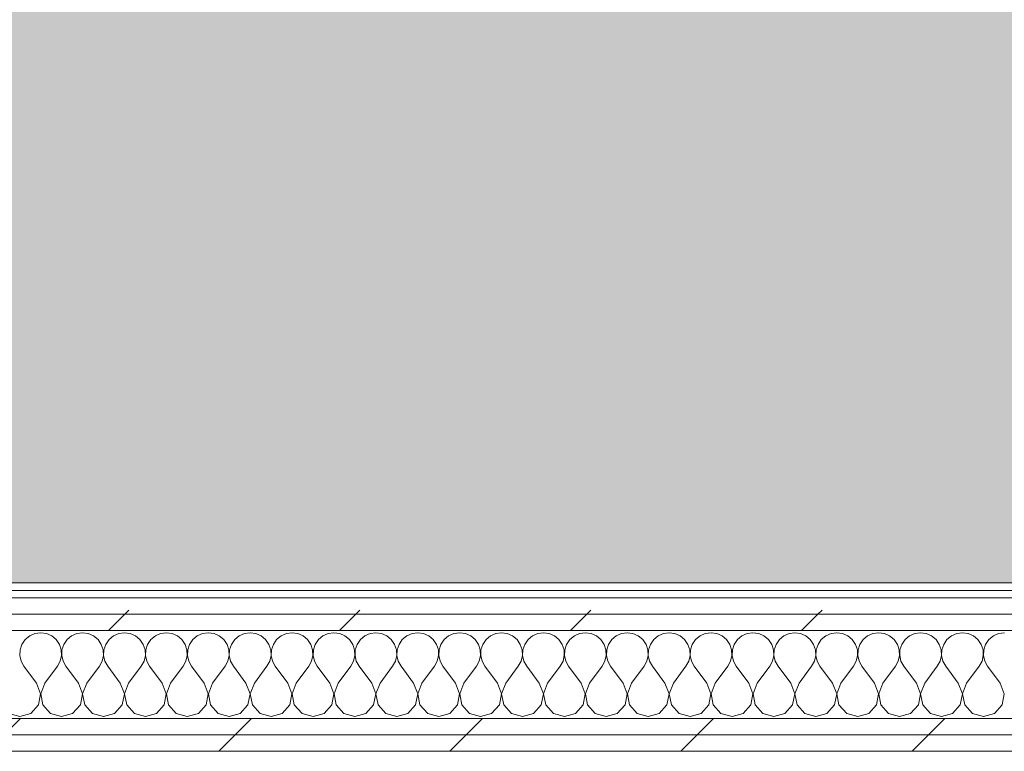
# Model space of a CAD drawing. Header units: millimetres. Extents: x -30280 to 19093, y -19284 to 4746.
# Tile 157 of 256: x -6383 to -5600, y -17072 to -16490. Entities that reach past the tile are written whole.
import ezdxf

# ---------------------------------------------------------------- set-up
doc = ezdxf.new("R2010")
doc.units = ezdxf.units.MM
doc.header["$MEASUREMENT"] = 0
doc.linetypes.add('Wipeout_Contour', pattern=[1000, 0, -1000])
doc.layers.add('Nuevo_07_CR_Cel Ras pladur', color=7, linetype='Continuous')
doc.layers.add('Nuevo_08_E_Envans secs', color=7, linetype='Continuous')
for name, color, linetype, lineweight, true_color in [('Nuevo_07_CR_Cel Ras pladur_Pluma_Nº__102', 7, 'Continuous', 5, 0xcccccc), ('Nuevo_08_E_Envans secs_Pluma_Nº__102', 7, 'Continuous', 5, 0xcccccc), ('Nuevo_08_E_Envans secs_Pluma_Nº__171', 171, 'Continuous', 13, 0xaaaaff), ('Nuevo_08_E_Envans secs_Pluma_Nº__177', 7, 'Continuous', 15, 0xf7e046)]:
    doc.layers.add(name, color=color, linetype=linetype, lineweight=lineweight, true_color=true_color)
doc.layers.add('Nuevo_08_E_Envans secs_Pluma_Nº__1', color=7, linetype='Continuous', lineweight=5)
pattern_1 = [(45, (0, 0), (-183.8478, 183.8478), [195, -65]), (45, (7e-14, 183.85), (-183.8478, 183.8478), [195, -65])]

# ---------------------------------------------------------------- blocks, each defined once
blk = doc.blocks.new('Forjado_6_1', base_point=(-13089.3, -16963.7))
at = {"layer": 'Nuevo_07_CR_Cel Ras pladur_Pluma_Nº__102', "linetype": 'Continuous', "lineweight": 0, "true_color": 0x333333}
h = blk.add_hatch(color=250, dxfattribs=at)
h.paths.add_polyline_path([(-13089.3, -16963.7), (-12936.6, -16963.7), (-12936.6, -16660.98), (-12309.19, -16660.98), (-12309.19, -16937.98), (-7420.89, -16937.98), (-7420.89, -16580.98), (-6964.89, -16580.98), (-6964.89, -16937.98), (-3950.4, -16937.98), (-3949.3, -15453.52), (-13089.3, -15430.87)])
h.paths.add_polyline_path([(-12719.58, -15874.06), (-4319.58, -15874.06), (-4319.58, -16474.06), (-12719.58, -16474.06)], flags=0)
at = {"layer": 'Nuevo_07_CR_Cel Ras pladur_Pluma_Nº__102', "color": 254, "linetype": 'Continuous', "lineweight": 5, "true_color": 0xcccccc, "flags": 128}
blk.add_lwpolyline([(-13089.3, -16963.7), (-12936.6, -16963.7), (-12936.6, -16660.98), (-12309.19, -16660.98), (-12309.19, -16937.98), (-7420.89, -16937.98), (-7420.89, -16580.98), (-6964.89, -16580.98), (-6964.89, -16937.98), (-3950.4, -16937.98), (-3949.3, -15453.52), (-13089.3, -15430.87)], close=True, dxfattribs=at)
blk = doc.blocks.new('*X443')
at = {"layer": 'Nuevo_08_E_Envans secs_Pluma_Nº__102', "color": 254, "linetype": 'Continuous', "lineweight": 5, "true_color": 0xcccccc}
for p, q in [((-6375.43, -16980.13), (-6378.97, -16983.07)), ((-6371.22, -16978.28), (-6375.43, -16980.13)), ((-6366.67, -16977.64), (-6371.22, -16978.28)), ((-6362.11, -16978.28), (-6366.67, -16977.64)), ((-6357.9, -16980.13), (-6362.11, -16978.28)), ((-6354.36, -16983.07), (-6357.9, -16980.13)), ((-6342.1, -16980.13), (-6345.64, -16983.07)), ((-6337.89, -16978.28), (-6342.1, -16980.13)), ((-6333.33, -16977.64), (-6337.89, -16978.28)), ((-6328.78, -16978.28), (-6333.33, -16977.64)), ((-6324.57, -16980.13), (-6328.78, -16978.28)), ((-6321.03, -16983.07), (-6324.57, -16980.13)), ((-6308.76, -16980.13), (-6312.3, -16983.07)), ((-6304.55, -16978.28), (-6308.76, -16980.13)), ((-6300, -16977.64), (-6304.55, -16978.28)), ((-6295.45, -16978.28), (-6300, -16977.64)), ((-6291.24, -16980.13), (-6295.45, -16978.28)), ((-6287.7, -16983.07), (-6291.24, -16980.13)), ((-6275.43, -16980.13), (-6278.97, -16983.07)), ((-6271.22, -16978.28), (-6275.43, -16980.13)), ((-6266.67, -16977.64), (-6271.22, -16978.28)), ((-6262.11, -16978.28), (-6266.67, -16977.64)), ((-6257.9, -16980.13), (-6262.11, -16978.28)), ((-6254.36, -16983.07), (-6257.9, -16980.13)), ((-6242.1, -16980.13), (-6245.64, -16983.07)), ((-6237.89, -16978.28), (-6242.1, -16980.13)), ((-6233.33, -16977.64), (-6237.89, -16978.28)), ((-6228.78, -16978.28), (-6233.33, -16977.64)), ((-6224.57, -16980.13), (-6228.78, -16978.28)), ((-6221.03, -16983.07), (-6224.57, -16980.13)), ((-6208.76, -16980.13), (-6212.3, -16983.07)), ((-6204.55, -16978.28), (-6208.76, -16980.13)), ((-6200, -16977.64), (-6204.55, -16978.28)), ((-6195.45, -16978.28), (-6200, -16977.64)), ((-6191.24, -16980.13), (-6195.45, -16978.28)), ((-6187.7, -16983.07), (-6191.24, -16980.13)), ((-6175.43, -16980.13), (-6178.97, -16983.07)), ((-6171.22, -16978.28), (-6175.43, -16980.13)), ((-6166.67, -16977.64), (-6171.22, -16978.28)), ((-6162.11, -16978.28), (-6166.67, -16977.64)), ((-6157.9, -16980.13), (-6162.11, -16978.28)), ((-6154.36, -16983.07), (-6157.9, -16980.13)), ((-6142.1, -16980.13), (-6145.64, -16983.07)), ((-6137.89, -16978.28), (-6142.1, -16980.13)), ((-6133.33, -16977.64), (-6137.89, -16978.28)), ((-6128.78, -16978.28), (-6133.33, -16977.64)), ((-6124.57, -16980.13), (-6128.78, -16978.28)), ((-6121.03, -16983.07), (-6124.57, -16980.13)), ((-6108.76, -16980.13), (-6112.3, -16983.07)), ((-6104.55, -16978.28), (-6108.76, -16980.13)), ((-6100, -16977.64), (-6104.55, -16978.28)), ((-6095.45, -16978.28), (-6100, -16977.64)), ((-6091.24, -16980.13), (-6095.45, -16978.28)), ((-6087.7, -16983.07), (-6091.24, -16980.13)), ((-6075.43, -16980.13), (-6078.97, -16983.07)), ((-6071.22, -16978.28), (-6075.43, -16980.13)), ((-6066.67, -16977.64), (-6071.22, -16978.28)), ((-6062.11, -16978.28), (-6066.67, -16977.64)), ((-6057.9, -16980.13), (-6062.11, -16978.28)), ((-6054.36, -16983.07), (-6057.9, -16980.13)), ((-6042.1, -16980.13), (-6045.64, -16983.07)), ((-6037.89, -16978.28), (-6042.1, -16980.13)), ((-6033.33, -16977.64), (-6037.89, -16978.28)), ((-6028.78, -16978.28), (-6033.33, -16977.64)), ((-6024.57, -16980.13), (-6028.78, -16978.28)), ((-6021.03, -16983.07), (-6024.57, -16980.13)), ((-6008.76, -16980.13), (-6012.3, -16983.07)), ((-6004.55, -16978.28), (-6008.76, -16980.13)), ((-6000, -16977.64), (-6004.55, -16978.28)), ((-5995.45, -16978.28), (-6000, -16977.64)), ((-5991.24, -16980.13), (-5995.45, -16978.28)), ((-5987.7, -16983.07), (-5991.24, -16980.13)), ((-5975.43, -16980.13), (-5978.97, -16983.07)), ((-5971.22, -16978.28), (-5975.43, -16980.13)), ((-5966.67, -16977.64), (-5971.22, -16978.28)), ((-5962.11, -16978.28), (-5966.67, -16977.64)), ((-5957.9, -16980.13), (-5962.11, -16978.28)), ((-5954.36, -16983.07), (-5957.9, -16980.13)), ((-5942.1, -16980.13), (-5945.64, -16983.07)), ((-5937.89, -16978.28), (-5942.1, -16980.13)), ((-5933.33, -16977.64), (-5937.89, -16978.28)), ((-5928.78, -16978.28), (-5933.33, -16977.64)), ((-5924.57, -16980.13), (-5928.78, -16978.28)), ((-5921.03, -16983.07), (-5924.57, -16980.13)), ((-5908.76, -16980.13), (-5912.3, -16983.07)), ((-5904.55, -16978.28), (-5908.76, -16980.13)), ((-5900, -16977.64), (-5904.55, -16978.28)), ((-5895.45, -16978.28), (-5900, -16977.64)), ((-5891.24, -16980.13), (-5895.45, -16978.28)), ((-5887.7, -16983.07), (-5891.24, -16980.13)), ((-5875.43, -16980.13), (-5878.97, -16983.07)), ((-5871.22, -16978.28), (-5875.43, -16980.13)), ((-5866.67, -16977.64), (-5871.22, -16978.28)), ((-5862.11, -16978.28), (-5866.67, -16977.64)), ((-5857.9, -16980.13), (-5862.11, -16978.28)), ((-5854.36, -16983.07), (-5857.9, -16980.13)), ((-5842.1, -16980.13), (-5845.64, -16983.07)), ((-5837.89, -16978.28), (-5842.1, -16980.13)), ((-5833.33, -16977.64), (-5837.89, -16978.28)), ((-5828.78, -16978.28), (-5833.33, -16977.64)), ((-5824.57, -16980.13), (-5828.78, -16978.28)), ((-5821.03, -16983.07), (-5824.57, -16980.13)), ((-5808.76, -16980.13), (-5812.3, -16983.07)), ((-5804.55, -16978.28), (-5808.76, -16980.13)), ((-5800, -16977.64), (-5804.55, -16978.28)), ((-5795.45, -16978.28), (-5800, -16977.64)), ((-5791.24, -16980.13), (-5795.45, -16978.28)), ((-5787.7, -16983.07), (-5791.24, -16980.13)), ((-5775.43, -16980.13), (-5778.97, -16983.07)), ((-5771.22, -16978.28), (-5775.43, -16980.13)), ((-5766.67, -16977.64), (-5771.22, -16978.28)), ((-5762.11, -16978.28), (-5766.67, -16977.64)), ((-5757.9, -16980.13), (-5762.11, -16978.28)), ((-5754.36, -16983.07), (-5757.9, -16980.13)), ((-5742.1, -16980.13), (-5745.64, -16983.07)), ((-5737.89, -16978.28), (-5742.1, -16980.13)), ((-5733.33, -16977.64), (-5737.89, -16978.28)), ((-5728.78, -16978.28), (-5733.33, -16977.64)), ((-5724.57, -16980.13), (-5728.78, -16978.28)), ((-5721.03, -16983.07), (-5724.57, -16980.13)), ((-5708.76, -16980.13), (-5712.3, -16983.07)), ((-5704.55, -16978.28), (-5708.76, -16980.13)), ((-5700, -16977.64), (-5704.55, -16978.28)), ((-5695.45, -16978.28), (-5700, -16977.64)), ((-5691.24, -16980.13), (-5695.45, -16978.28)), ((-5687.7, -16983.07), (-5691.24, -16980.13)), ((-5675.43, -16980.13), (-5678.97, -16983.07)), ((-5671.22, -16978.28), (-5675.43, -16980.13)), ((-5666.67, -16977.64), (-5671.22, -16978.28)), ((-5662.11, -16978.28), (-5666.67, -16977.64)), ((-5657.9, -16980.13), (-5662.11, -16978.28)), ((-5654.36, -16983.07), (-5657.9, -16980.13)), ((-5642.1, -16980.13), (-5645.64, -16983.07)), ((-5637.89, -16978.28), (-5642.1, -16980.13)), ((-5633.33, -16977.64), (-5637.89, -16978.28)), ((-5628.78, -16978.28), (-5633.33, -16977.64)), ((-5624.57, -16980.13), (-5628.78, -16978.28)), ((-5621.03, -16983.07), (-5624.57, -16980.13)), ((-5608.76, -16980.13), (-5612.3, -16983.07)), ((-5604.55, -16978.28), (-5608.76, -16980.13)), ((-5600, -16977.64), (-5604.55, -16978.28)), ((-6381.57, -16986.86), (-6383.04, -16991.21)), ((-6378.97, -16983.07), (-6381.57, -16986.86)), ((-6351.76, -16986.86), (-6354.36, -16983.07)), ((-6350.29, -16991.21), (-6351.76, -16986.86)), ((-6348.24, -16986.86), (-6349.71, -16991.21)), ((-6345.64, -16983.07), (-6348.24, -16986.86)), ((-6318.43, -16986.86), (-6321.03, -16983.07)), ((-6316.96, -16991.21), (-6318.43, -16986.86)), ((-6314.91, -16986.86), (-6316.38, -16991.21)), ((-6312.3, -16983.07), (-6314.91, -16986.86)), ((-6285.09, -16986.86), (-6287.7, -16983.07)), ((-6283.62, -16991.21), (-6285.09, -16986.86)), ((-6281.57, -16986.86), (-6283.04, -16991.21)), ((-6278.97, -16983.07), (-6281.57, -16986.86)), ((-6251.76, -16986.86), (-6254.36, -16983.07)), ((-6250.29, -16991.21), (-6251.76, -16986.86)), ((-6248.24, -16986.86), (-6249.71, -16991.21)), ((-6245.64, -16983.07), (-6248.24, -16986.86)), ((-6218.43, -16986.86), (-6221.03, -16983.07)), ((-6216.96, -16991.21), (-6218.43, -16986.86)), ((-6214.91, -16986.86), (-6216.38, -16991.21)), ((-6212.3, -16983.07), (-6214.91, -16986.86)), ((-6185.09, -16986.86), (-6187.7, -16983.07)), ((-6183.62, -16991.21), (-6185.09, -16986.86)), ((-6181.57, -16986.86), (-6183.04, -16991.21)), ((-6178.97, -16983.07), (-6181.57, -16986.86)), ((-6151.76, -16986.86), (-6154.36, -16983.07)), ((-6150.29, -16991.21), (-6151.76, -16986.86)), ((-6148.24, -16986.86), (-6149.71, -16991.21)), ((-6145.64, -16983.07), (-6148.24, -16986.86)), ((-6118.43, -16986.86), (-6121.03, -16983.07)), ((-6116.96, -16991.21), (-6118.43, -16986.86)), ((-6114.91, -16986.86), (-6116.38, -16991.21)), ((-6112.3, -16983.07), (-6114.91, -16986.86)), ((-6085.09, -16986.86), (-6087.7, -16983.07)), ((-6083.62, -16991.21), (-6085.09, -16986.86)), ((-6081.57, -16986.86), (-6083.04, -16991.21)), ((-6078.97, -16983.07), (-6081.57, -16986.86)), ((-6051.76, -16986.86), (-6054.36, -16983.07)), ((-6050.29, -16991.21), (-6051.76, -16986.86)), ((-6048.24, -16986.86), (-6049.71, -16991.21)), ((-6045.64, -16983.07), (-6048.24, -16986.86)), ((-6018.43, -16986.86), (-6021.03, -16983.07)), ((-6016.96, -16991.21), (-6018.43, -16986.86)), ((-6014.91, -16986.86), (-6016.38, -16991.21)), ((-6012.3, -16983.07), (-6014.91, -16986.86)), ((-5985.09, -16986.86), (-5987.7, -16983.07)), ((-5983.62, -16991.21), (-5985.09, -16986.86)), ((-5981.57, -16986.86), (-5983.04, -16991.21)), ((-5978.97, -16983.07), (-5981.57, -16986.86)), ((-5951.76, -16986.86), (-5954.36, -16983.07)), ((-5950.29, -16991.21), (-5951.76, -16986.86)), ((-5948.24, -16986.86), (-5949.71, -16991.21)), ((-5945.64, -16983.07), (-5948.24, -16986.86)), ((-5918.43, -16986.86), (-5921.03, -16983.07)), ((-5916.96, -16991.21), (-5918.43, -16986.86)), ((-5914.91, -16986.86), (-5916.38, -16991.21)), ((-5912.3, -16983.07), (-5914.91, -16986.86)), ((-5885.09, -16986.86), (-5887.7, -16983.07)), ((-5883.62, -16991.21), (-5885.09, -16986.86)), ((-5881.57, -16986.86), (-5883.04, -16991.21)), ((-5878.97, -16983.07), (-5881.57, -16986.86)), ((-5851.76, -16986.86), (-5854.36, -16983.07)), ((-5850.29, -16991.21), (-5851.76, -16986.86)), ((-5848.24, -16986.86), (-5849.71, -16991.21)), ((-5845.64, -16983.07), (-5848.24, -16986.86)), ((-5818.43, -16986.86), (-5821.03, -16983.07)), ((-5816.96, -16991.21), (-5818.43, -16986.86)), ((-5814.91, -16986.86), (-5816.38, -16991.21)), ((-5812.3, -16983.07), (-5814.91, -16986.86)), ((-5785.09, -16986.86), (-5787.7, -16983.07)), ((-5783.62, -16991.21), (-5785.09, -16986.86)), ((-5781.57, -16986.86), (-5783.04, -16991.21)), ((-5778.97, -16983.07), (-5781.57, -16986.86)), ((-5751.76, -16986.86), (-5754.36, -16983.07)), ((-5750.29, -16991.21), (-5751.76, -16986.86)), ((-5748.24, -16986.86), (-5749.71, -16991.21)), ((-5745.64, -16983.07), (-5748.24, -16986.86)), ((-5718.43, -16986.86), (-5721.03, -16983.07)), ((-5716.96, -16991.21), (-5718.43, -16986.86)), ((-5714.91, -16986.86), (-5716.38, -16991.21)), ((-5712.3, -16983.07), (-5714.91, -16986.86)), ((-5685.09, -16986.86), (-5687.7, -16983.07)), ((-5683.62, -16991.21), (-5685.09, -16986.86)), ((-5681.57, -16986.86), (-5683.04, -16991.21)), ((-5678.97, -16983.07), (-5681.57, -16986.86)), ((-5651.76, -16986.86), (-5654.36, -16983.07)), ((-5650.29, -16991.21), (-5651.76, -16986.86)), ((-5648.24, -16986.86), (-5649.71, -16991.21)), ((-5645.64, -16983.07), (-5648.24, -16986.86)), ((-5618.43, -16986.86), (-5621.03, -16983.07)), ((-5616.96, -16991.21), (-5618.43, -16986.86)), ((-5614.91, -16986.86), (-5616.38, -16991.21)), ((-5612.3, -16983.07), (-5614.91, -16986.86)), ((-6383.04, -16991.21), (-6383.27, -16995.81)), ((-6383.27, -16995.81), (-6382.23, -17000.28)), ((-6351.11, -17000.28), (-6350.07, -16995.81)), ((-6350.07, -16995.81), (-6350.29, -16991.21)), ((-6349.71, -16991.21), (-6349.93, -16995.81)), ((-6349.93, -16995.81), (-6348.89, -17000.28)), ((-6317.77, -17000.28), (-6316.73, -16995.81)), ((-6316.73, -16995.81), (-6316.96, -16991.21)), ((-6316.38, -16991.21), (-6316.6, -16995.81)), ((-6316.6, -16995.81), (-6315.56, -17000.28)), ((-6284.44, -17000.28), (-6283.4, -16995.81)), ((-6283.4, -16995.81), (-6283.62, -16991.21)), ((-6283.04, -16991.21), (-6283.27, -16995.81)), ((-6283.27, -16995.81), (-6282.23, -17000.28)), ((-6251.11, -17000.28), (-6250.07, -16995.81)), ((-6250.07, -16995.81), (-6250.29, -16991.21)), ((-6249.71, -16991.21), (-6249.93, -16995.81)), ((-6249.93, -16995.81), (-6248.89, -17000.28)), ((-6217.77, -17000.28), (-6216.73, -16995.81)), ((-6216.73, -16995.81), (-6216.96, -16991.21)), ((-6216.38, -16991.21), (-6216.6, -16995.81)), ((-6216.6, -16995.81), (-6215.56, -17000.28)), ((-6184.44, -17000.28), (-6183.4, -16995.81)), ((-6183.4, -16995.81), (-6183.62, -16991.21)), ((-6183.04, -16991.21), (-6183.27, -16995.81)), ((-6183.27, -16995.81), (-6182.23, -17000.28)), ((-6151.11, -17000.28), (-6150.07, -16995.81)), ((-6150.07, -16995.81), (-6150.29, -16991.21)), ((-6149.71, -16991.21), (-6149.93, -16995.81)), ((-6149.93, -16995.81), (-6148.89, -17000.28)), ((-6117.77, -17000.28), (-6116.73, -16995.81)), ((-6116.73, -16995.81), (-6116.96, -16991.21)), ((-6116.38, -16991.21), (-6116.6, -16995.81)), ((-6116.6, -16995.81), (-6115.56, -17000.28)), ((-6084.44, -17000.28), (-6083.4, -16995.81)), ((-6083.4, -16995.81), (-6083.62, -16991.21)), ((-6083.04, -16991.21), (-6083.27, -16995.81)), ((-6083.27, -16995.81), (-6082.23, -17000.28)), ((-6051.11, -17000.28), (-6050.07, -16995.81)), ((-6050.07, -16995.81), (-6050.29, -16991.21)), ((-6049.71, -16991.21), (-6049.93, -16995.81)), ((-6049.93, -16995.81), (-6048.89, -17000.28)), ((-6017.77, -17000.28), (-6016.73, -16995.81)), ((-6016.73, -16995.81), (-6016.96, -16991.21)), ((-6016.38, -16991.21), (-6016.6, -16995.81)), ((-6016.6, -16995.81), (-6015.56, -17000.28)), ((-5984.44, -17000.28), (-5983.4, -16995.81)), ((-5983.4, -16995.81), (-5983.62, -16991.21)), ((-5983.04, -16991.21), (-5983.27, -16995.81)), ((-5983.27, -16995.81), (-5982.23, -17000.28)), ((-5951.11, -17000.28), (-5950.07, -16995.81)), ((-5950.07, -16995.81), (-5950.29, -16991.21)), ((-5949.71, -16991.21), (-5949.93, -16995.81)), ((-5949.93, -16995.81), (-5948.89, -17000.28)), ((-5917.77, -17000.28), (-5916.73, -16995.81)), ((-5916.73, -16995.81), (-5916.96, -16991.21)), ((-5916.38, -16991.21), (-5916.6, -16995.81)), ((-5916.6, -16995.81), (-5915.56, -17000.28)), ((-5884.44, -17000.28), (-5883.4, -16995.81)), ((-5883.4, -16995.81), (-5883.62, -16991.21)), ((-5883.04, -16991.21), (-5883.27, -16995.81)), ((-5883.27, -16995.81), (-5882.23, -17000.28)), ((-5851.11, -17000.28), (-5850.07, -16995.81)), ((-5850.07, -16995.81), (-5850.29, -16991.21)), ((-5849.71, -16991.21), (-5849.93, -16995.81)), ((-5849.93, -16995.81), (-5848.89, -17000.28)), ((-5817.77, -17000.28), (-5816.73, -16995.81)), ((-5816.73, -16995.81), (-5816.96, -16991.21)), ((-5816.38, -16991.21), (-5816.6, -16995.81)), ((-5816.6, -16995.81), (-5815.56, -17000.28)), ((-5784.44, -17000.28), (-5783.4, -16995.81)), ((-5783.4, -16995.81), (-5783.62, -16991.21)), ((-5783.04, -16991.21), (-5783.27, -16995.81)), ((-5783.27, -16995.81), (-5782.23, -17000.28)), ((-5751.11, -17000.28), (-5750.07, -16995.81)), ((-5750.07, -16995.81), (-5750.29, -16991.21)), ((-5749.71, -16991.21), (-5749.93, -16995.81)), ((-5749.93, -16995.81), (-5748.89, -17000.28)), ((-5717.77, -17000.28), (-5716.73, -16995.81)), ((-5716.73, -16995.81), (-5716.96, -16991.21)), ((-5716.38, -16991.21), (-5716.6, -16995.81)), ((-5716.6, -16995.81), (-5715.56, -17000.28)), ((-5684.44, -17000.28), (-5683.4, -16995.81)), ((-5683.4, -16995.81), (-5683.62, -16991.21)), ((-5683.04, -16991.21), (-5683.27, -16995.81)), ((-5683.27, -16995.81), (-5682.23, -17000.28)), ((-5651.11, -17000.28), (-5650.07, -16995.81)), ((-5650.07, -16995.81), (-5650.29, -16991.21)), ((-5649.71, -16991.21), (-5649.93, -16995.81)), ((-5649.93, -16995.81), (-5648.89, -17000.28)), ((-5617.77, -17000.28), (-5616.73, -16995.81)), ((-5616.73, -16995.81), (-5616.96, -16991.21)), ((-5616.38, -16991.21), (-5616.6, -16995.81)), ((-5616.6, -16995.81), (-5615.56, -17000.28)), ((-6382.23, -17000.28), (-6380, -17004.31)), ((-6370, -17017.64), (-6380, -17004.31)), ((-6363.33, -17017.64), (-6353.33, -17004.31)), ((-6353.33, -17004.31), (-6351.11, -17000.28)), ((-6348.89, -17000.28), (-6346.67, -17004.31)), ((-6336.67, -17017.64), (-6346.67, -17004.31)), ((-6330, -17017.64), (-6320, -17004.31)), ((-6320, -17004.31), (-6317.77, -17000.28)), ((-6315.56, -17000.28), (-6313.33, -17004.31)), ((-6303.33, -17017.64), (-6313.33, -17004.31)), ((-6296.67, -17017.64), (-6286.67, -17004.31)), ((-6286.67, -17004.31), (-6284.44, -17000.28)), ((-6282.23, -17000.28), (-6280, -17004.31)), ((-6270, -17017.64), (-6280, -17004.31)), ((-6263.33, -17017.64), (-6253.33, -17004.31)), ((-6253.33, -17004.31), (-6251.11, -17000.28)), ((-6248.89, -17000.28), (-6246.67, -17004.31)), ((-6236.67, -17017.64), (-6246.67, -17004.31)), ((-6230, -17017.64), (-6220, -17004.31)), ((-6220, -17004.31), (-6217.77, -17000.28)), ((-6215.56, -17000.28), (-6213.33, -17004.31)), ((-6203.33, -17017.64), (-6213.33, -17004.31)), ((-6196.67, -17017.64), (-6186.67, -17004.31)), ((-6186.67, -17004.31), (-6184.44, -17000.28)), ((-6182.23, -17000.28), (-6180, -17004.31)), ((-6170, -17017.64), (-6180, -17004.31)), ((-6163.33, -17017.64), (-6153.33, -17004.31)), ((-6153.33, -17004.31), (-6151.11, -17000.28)), ((-6148.89, -17000.28), (-6146.67, -17004.31)), ((-6136.67, -17017.64), (-6146.67, -17004.31)), ((-6130, -17017.64), (-6120, -17004.31)), ((-6120, -17004.31), (-6117.77, -17000.28)), ((-6115.56, -17000.28), (-6113.33, -17004.31)), ((-6103.33, -17017.64), (-6113.33, -17004.31)), ((-6096.67, -17017.64), (-6086.67, -17004.31)), ((-6086.67, -17004.31), (-6084.44, -17000.28)), ((-6082.23, -17000.28), (-6080, -17004.31)), ((-6070, -17017.64), (-6080, -17004.31)), ((-6063.33, -17017.64), (-6053.33, -17004.31)), ((-6053.33, -17004.31), (-6051.11, -17000.28)), ((-6048.89, -17000.28), (-6046.67, -17004.31)), ((-6036.67, -17017.64), (-6046.67, -17004.31)), ((-6030, -17017.64), (-6020, -17004.31)), ((-6020, -17004.31), (-6017.77, -17000.28)), ((-6015.56, -17000.28), (-6013.33, -17004.31)), ((-6003.33, -17017.64), (-6013.33, -17004.31)), ((-5996.67, -17017.64), (-5986.67, -17004.31)), ((-5986.67, -17004.31), (-5984.44, -17000.28)), ((-5982.23, -17000.28), (-5980, -17004.31)), ((-5970, -17017.64), (-5980, -17004.31)), ((-5963.33, -17017.64), (-5953.33, -17004.31)), ((-5953.33, -17004.31), (-5951.11, -17000.28)), ((-5948.89, -17000.28), (-5946.67, -17004.31)), ((-5936.67, -17017.64), (-5946.67, -17004.31)), ((-5930, -17017.64), (-5920, -17004.31)), ((-5920, -17004.31), (-5917.77, -17000.28)), ((-5915.56, -17000.28), (-5913.33, -17004.31)), ((-5903.33, -17017.64), (-5913.33, -17004.31)), ((-5896.67, -17017.64), (-5886.67, -17004.31)), ((-5886.67, -17004.31), (-5884.44, -17000.28)), ((-5882.23, -17000.28), (-5880, -17004.31)), ((-5870, -17017.64), (-5880, -17004.31)), ((-5863.33, -17017.64), (-5853.33, -17004.31)), ((-5853.33, -17004.31), (-5851.11, -17000.28)), ((-5848.89, -17000.28), (-5846.67, -17004.31)), ((-5836.67, -17017.64), (-5846.67, -17004.31)), ((-5830, -17017.64), (-5820, -17004.31)), ((-5820, -17004.31), (-5817.77, -17000.28)), ((-5815.56, -17000.28), (-5813.33, -17004.31)), ((-5803.33, -17017.64), (-5813.33, -17004.31)), ((-5796.67, -17017.64), (-5786.67, -17004.31)), ((-5786.67, -17004.31), (-5784.44, -17000.28)), ((-5782.23, -17000.28), (-5780, -17004.31)), ((-5770, -17017.64), (-5780, -17004.31)), ((-5763.33, -17017.64), (-5753.33, -17004.31)), ((-5753.33, -17004.31), (-5751.11, -17000.28)), ((-5748.89, -17000.28), (-5746.67, -17004.31)), ((-5736.67, -17017.64), (-5746.67, -17004.31)), ((-5730, -17017.64), (-5720, -17004.31)), ((-5720, -17004.31), (-5717.77, -17000.28)), ((-5715.56, -17000.28), (-5713.33, -17004.31)), ((-5703.33, -17017.64), (-5713.33, -17004.31)), ((-5696.67, -17017.64), (-5686.67, -17004.31)), ((-5686.67, -17004.31), (-5684.44, -17000.28)), ((-5682.23, -17000.28), (-5680, -17004.31)), ((-5670, -17017.64), (-5680, -17004.31)), ((-5663.33, -17017.64), (-5653.33, -17004.31)), ((-5653.33, -17004.31), (-5651.11, -17000.28)), ((-5648.89, -17000.28), (-5646.67, -17004.31)), ((-5636.67, -17017.64), (-5646.67, -17004.31)), ((-5630, -17017.64), (-5620, -17004.31)), ((-5620, -17004.31), (-5617.77, -17000.28)), ((-5615.56, -17000.28), (-5613.33, -17004.31)), ((-5603.33, -17017.64), (-5613.33, -17004.31)), ((-6366.73, -17026.15), (-6370, -17017.64)), ((-6363.33, -17017.64), (-6366.6, -17026.15)), ((-6333.4, -17026.15), (-6336.67, -17017.64)), ((-6330, -17017.64), (-6333.27, -17026.15)), ((-6300.07, -17026.15), (-6303.33, -17017.64)), ((-6296.67, -17017.64), (-6299.93, -17026.15)), ((-6266.73, -17026.15), (-6270, -17017.64)), ((-6263.33, -17017.64), (-6266.6, -17026.15)), ((-6233.4, -17026.15), (-6236.67, -17017.64)), ((-6230, -17017.64), (-6233.27, -17026.15)), ((-6200.07, -17026.15), (-6203.33, -17017.64)), ((-6196.67, -17017.64), (-6199.93, -17026.15)), ((-6166.73, -17026.15), (-6170, -17017.64)), ((-6163.33, -17017.64), (-6166.6, -17026.15)), ((-6133.4, -17026.15), (-6136.67, -17017.64)), ((-6130, -17017.64), (-6133.27, -17026.15)), ((-6100.07, -17026.15), (-6103.33, -17017.64)), ((-6096.67, -17017.64), (-6099.93, -17026.15)), ((-6066.73, -17026.15), (-6070, -17017.64)), ((-6063.33, -17017.64), (-6066.6, -17026.15)), ((-6033.4, -17026.15), (-6036.67, -17017.64)), ((-6030, -17017.64), (-6033.27, -17026.15)), ((-6000.07, -17026.15), (-6003.33, -17017.64)), ((-5996.67, -17017.64), (-5999.93, -17026.15)), ((-5966.73, -17026.15), (-5970, -17017.64)), ((-5963.33, -17017.64), (-5966.6, -17026.15)), ((-5933.4, -17026.15), (-5936.67, -17017.64)), ((-5930, -17017.64), (-5933.27, -17026.15)), ((-5900.07, -17026.15), (-5903.33, -17017.64)), ((-5896.67, -17017.64), (-5899.93, -17026.15)), ((-5866.73, -17026.15), (-5870, -17017.64)), ((-5863.33, -17017.64), (-5866.6, -17026.15)), ((-5833.4, -17026.15), (-5836.67, -17017.64)), ((-5830, -17017.64), (-5833.27, -17026.15)), ((-5800.07, -17026.15), (-5803.33, -17017.64)), ((-5796.67, -17017.64), (-5799.93, -17026.15)), ((-5766.73, -17026.15), (-5770, -17017.64)), ((-5763.33, -17017.64), (-5766.6, -17026.15)), ((-5733.4, -17026.15), (-5736.67, -17017.64)), ((-5730, -17017.64), (-5733.27, -17026.15)), ((-5700.07, -17026.15), (-5703.33, -17017.64)), ((-5696.67, -17017.64), (-5699.93, -17026.15)), ((-5666.73, -17026.15), (-5670, -17017.64)), ((-5663.33, -17017.64), (-5666.6, -17026.15)), ((-5633.4, -17026.15), (-5636.67, -17017.64)), ((-5630, -17017.64), (-5633.27, -17026.15)), ((-5600.07, -17026.15), (-5603.33, -17017.64)), ((-6368.43, -17035.1), (-6366.73, -17026.15)), ((-6366.6, -17026.15), (-6364.91, -17035.1)), ((-6335.09, -17035.1), (-6333.4, -17026.15)), ((-6333.27, -17026.15), (-6331.57, -17035.1)), ((-6301.76, -17035.1), (-6300.07, -17026.15)), ((-6299.93, -17026.15), (-6298.24, -17035.1)), ((-6268.43, -17035.1), (-6266.73, -17026.15)), ((-6266.6, -17026.15), (-6264.91, -17035.1)), ((-6235.09, -17035.1), (-6233.4, -17026.15)), ((-6233.27, -17026.15), (-6231.57, -17035.1)), ((-6201.76, -17035.1), (-6200.07, -17026.15)), ((-6199.93, -17026.15), (-6198.24, -17035.1)), ((-6168.43, -17035.1), (-6166.73, -17026.15)), ((-6166.6, -17026.15), (-6164.91, -17035.1)), ((-6135.09, -17035.1), (-6133.4, -17026.15)), ((-6133.27, -17026.15), (-6131.57, -17035.1)), ((-6101.76, -17035.1), (-6100.07, -17026.15)), ((-6099.93, -17026.15), (-6098.24, -17035.1)), ((-6068.43, -17035.1), (-6066.73, -17026.15)), ((-6066.6, -17026.15), (-6064.91, -17035.1)), ((-6035.09, -17035.1), (-6033.4, -17026.15)), ((-6033.27, -17026.15), (-6031.57, -17035.1)), ((-6001.76, -17035.1), (-6000.07, -17026.15)), ((-5999.93, -17026.15), (-5998.24, -17035.1)), ((-5968.43, -17035.1), (-5966.73, -17026.15)), ((-5966.6, -17026.15), (-5964.91, -17035.1)), ((-5935.09, -17035.1), (-5933.4, -17026.15)), ((-5933.27, -17026.15), (-5931.57, -17035.1)), ((-5901.76, -17035.1), (-5900.07, -17026.15)), ((-5899.93, -17026.15), (-5898.24, -17035.1)), ((-5868.43, -17035.1), (-5866.73, -17026.15)), ((-5866.6, -17026.15), (-5864.91, -17035.1)), ((-5835.09, -17035.1), (-5833.4, -17026.15)), ((-5833.27, -17026.15), (-5831.57, -17035.1)), ((-5801.76, -17035.1), (-5800.07, -17026.15)), ((-5799.93, -17026.15), (-5798.24, -17035.1)), ((-5768.43, -17035.1), (-5766.73, -17026.15)), ((-5766.6, -17026.15), (-5764.91, -17035.1)), ((-5735.09, -17035.1), (-5733.4, -17026.15)), ((-5733.27, -17026.15), (-5731.57, -17035.1)), ((-5701.76, -17035.1), (-5700.07, -17026.15)), ((-5699.93, -17026.15), (-5698.24, -17035.1)), ((-5668.43, -17035.1), (-5666.73, -17026.15)), ((-5666.6, -17026.15), (-5664.91, -17035.1)), ((-5635.09, -17035.1), (-5633.4, -17026.15)), ((-5633.27, -17026.15), (-5631.57, -17035.1)), ((-5601.76, -17035.1), (-5600.07, -17026.15)), ((-6374.57, -17041.82), (-6368.43, -17035.1)), ((-6364.91, -17035.1), (-6358.76, -17041.82)), ((-6341.24, -17041.82), (-6335.09, -17035.1)), ((-6331.57, -17035.1), (-6325.43, -17041.82)), ((-6307.9, -17041.82), (-6301.76, -17035.1)), ((-6298.24, -17035.1), (-6292.1, -17041.82)), ((-6274.57, -17041.82), (-6268.43, -17035.1)), ((-6264.91, -17035.1), (-6258.76, -17041.82)), ((-6241.24, -17041.82), (-6235.09, -17035.1)), ((-6231.57, -17035.1), (-6225.43, -17041.82)), ((-6207.9, -17041.82), (-6201.76, -17035.1)), ((-6198.24, -17035.1), (-6192.1, -17041.82)), ((-6174.57, -17041.82), (-6168.43, -17035.1)), ((-6164.91, -17035.1), (-6158.76, -17041.82)), ((-6141.24, -17041.82), (-6135.09, -17035.1)), ((-6131.57, -17035.1), (-6125.43, -17041.82)), ((-6107.9, -17041.82), (-6101.76, -17035.1)), ((-6098.24, -17035.1), (-6092.1, -17041.82)), ((-6074.57, -17041.82), (-6068.43, -17035.1)), ((-6064.91, -17035.1), (-6058.76, -17041.82)), ((-6041.24, -17041.82), (-6035.09, -17035.1)), ((-6031.57, -17035.1), (-6025.43, -17041.82)), ((-6007.9, -17041.82), (-6001.76, -17035.1)), ((-5998.24, -17035.1), (-5992.1, -17041.82)), ((-5974.57, -17041.82), (-5968.43, -17035.1)), ((-5964.91, -17035.1), (-5958.76, -17041.82)), ((-5941.24, -17041.82), (-5935.09, -17035.1)), ((-5931.57, -17035.1), (-5925.43, -17041.82)), ((-5907.9, -17041.82), (-5901.76, -17035.1)), ((-5898.24, -17035.1), (-5892.1, -17041.82)), ((-5874.57, -17041.82), (-5868.43, -17035.1)), ((-5864.91, -17035.1), (-5858.76, -17041.82)), ((-5841.24, -17041.82), (-5835.09, -17035.1)), ((-5831.57, -17035.1), (-5825.43, -17041.82)), ((-5807.9, -17041.82), (-5801.76, -17035.1)), ((-5798.24, -17035.1), (-5792.1, -17041.82)), ((-5774.57, -17041.82), (-5768.43, -17035.1)), ((-5764.91, -17035.1), (-5758.76, -17041.82)), ((-5741.24, -17041.82), (-5735.09, -17035.1)), ((-5731.57, -17035.1), (-5725.43, -17041.82)), ((-5707.9, -17041.82), (-5701.76, -17035.1)), ((-5698.24, -17035.1), (-5692.1, -17041.82)), ((-5674.57, -17041.82), (-5668.43, -17035.1)), ((-5664.91, -17035.1), (-5658.76, -17041.82)), ((-5641.24, -17041.82), (-5635.09, -17035.1)), ((-5631.57, -17035.1), (-5625.43, -17041.82)), ((-5607.9, -17041.82), (-5601.76, -17035.1)), ((-6392.1, -17041.82), (-6383.33, -17044.31)), ((-6383.33, -17044.31), (-6374.57, -17041.82)), ((-6358.76, -17041.82), (-6350, -17044.31)), ((-6350, -17044.31), (-6341.24, -17041.82)), ((-6325.43, -17041.82), (-6316.67, -17044.31)), ((-6316.67, -17044.31), (-6307.9, -17041.82)), ((-6292.1, -17041.82), (-6283.33, -17044.31)), ((-6283.33, -17044.31), (-6274.57, -17041.82)), ((-6258.76, -17041.82), (-6250, -17044.31)), ((-6250, -17044.31), (-6241.24, -17041.82)), ((-6225.43, -17041.82), (-6216.67, -17044.31)), ((-6216.67, -17044.31), (-6207.9, -17041.82)), ((-6192.1, -17041.82), (-6183.33, -17044.31)), ((-6183.33, -17044.31), (-6174.57, -17041.82)), ((-6158.76, -17041.82), (-6150, -17044.31)), ((-6150, -17044.31), (-6141.24, -17041.82)), ((-6125.43, -17041.82), (-6116.67, -17044.31)), ((-6116.67, -17044.31), (-6107.9, -17041.82)), ((-6092.1, -17041.82), (-6083.33, -17044.31)), ((-6083.33, -17044.31), (-6074.57, -17041.82)), ((-6058.76, -17041.82), (-6050, -17044.31)), ((-6050, -17044.31), (-6041.24, -17041.82)), ((-6025.43, -17041.82), (-6016.67, -17044.31)), ((-6016.67, -17044.31), (-6007.9, -17041.82)), ((-5992.1, -17041.82), (-5983.33, -17044.31)), ((-5983.33, -17044.31), (-5974.57, -17041.82)), ((-5958.76, -17041.82), (-5950, -17044.31)), ((-5950, -17044.31), (-5941.24, -17041.82)), ((-5925.43, -17041.82), (-5916.67, -17044.31)), ((-5916.67, -17044.31), (-5907.9, -17041.82)), ((-5892.1, -17041.82), (-5883.33, -17044.31)), ((-5883.33, -17044.31), (-5874.57, -17041.82)), ((-5858.76, -17041.82), (-5850, -17044.31)), ((-5850, -17044.31), (-5841.24, -17041.82)), ((-5825.43, -17041.82), (-5816.67, -17044.31)), ((-5816.67, -17044.31), (-5807.9, -17041.82)), ((-5792.1, -17041.82), (-5783.33, -17044.31)), ((-5783.33, -17044.31), (-5774.57, -17041.82)), ((-5758.76, -17041.82), (-5750, -17044.31)), ((-5750, -17044.31), (-5741.24, -17041.82)), ((-5725.43, -17041.82), (-5716.67, -17044.31)), ((-5716.67, -17044.31), (-5707.9, -17041.82)), ((-5692.1, -17041.82), (-5683.33, -17044.31)), ((-5683.33, -17044.31), (-5674.57, -17041.82)), ((-5658.76, -17041.82), (-5650, -17044.31)), ((-5650, -17044.31), (-5641.24, -17041.82)), ((-5625.43, -17041.82), (-5616.67, -17044.31)), ((-5616.67, -17044.31), (-5607.9, -17041.82))]:
    blk.add_line(p, q, dxfattribs=at)
blk = doc.blocks.new('Muro_63_1', base_point=(-18974.61, -17083.98))
at = {"color": 254, "linetype": 'Wipeout_Contour', "lineweight": 0, "ltscale": 71376.143295}
blk.add_wipeout([(-6964.89, -16943.98), (-3842.41, -16943.98), (-3842.41, -16937.98), (-6964.89, -16937.98)], dxfattribs=at).dxf.layer = 'Nuevo_08_E_Envans secs'
at = {"color": 254, "linetype": 'Wipeout_Contour', "lineweight": 0, "ltscale": 71889.621763}
blk.add_wipeout([(-7017.89, -17071.98), (-3842.41, -17071.98), (-3842.41, -17058.98), (-7017.89, -17058.98)], dxfattribs=at).dxf.layer = 'Nuevo_08_E_Envans secs'
at = {"layer": 'Nuevo_08_E_Envans secs_Pluma_Nº__171', "linetype": 'Continuous', "lineweight": 13, "true_color": 0xaaaaff}
h = blk.add_hatch(dxfattribs=at)
h.set_pattern_fill('Panellat_HPL_0001', color=161, style=0, pattern_type=2)
h.set_pattern_definition(pattern_1)
h.paths.add_polyline_path([(-6964.89, -16943.98), (-3842.41, -16943.98), (-3842.41, -16937.98), (-6964.89, -16937.98)])
at = {"layer": 'Nuevo_08_E_Envans secs_Pluma_Nº__177', "linetype": 'Continuous', "lineweight": 15, "true_color": 0xf7e046}
h = blk.add_hatch(dxfattribs=at)
h.set_pattern_fill('Panellat_HPL_0001', color=53, style=0, pattern_type=2)
h.set_pattern_definition(pattern_1)
h.paths.add_polyline_path([(-7017.89, -17071.98), (-3842.41, -17071.98), (-3842.41, -17058.98), (-7017.89, -17058.98)])
at = {"layer": 'Nuevo_08_E_Envans secs_Pluma_Nº__1', "color": 7, "linetype": 'Continuous', "lineweight": 5}
for p, q in [((-6964.89, -16943.98), (-3842.41, -16943.98)), ((-7017.89, -17071.98), (-3842.41, -17071.98))]:
    blk.add_line(p, q, dxfattribs=at)
at = {"layer": 'Nuevo_08_E_Envans secs_Pluma_Nº__1', "color": 7, "linetype": 'Continuous', "lineweight": 5, "flags": 128}
blk.add_lwpolyline([(-3842.41, -16937.98), (-6964.89, -16937.98)], dxfattribs=at)
at = {"color": 254, "linetype": 'Wipeout_Contour', "lineweight": 0, "ltscale": 71840.211947}
blk.add_wipeout([(-7017.89, -17058.98), (-3842.41, -17058.98), (-3842.41, -17045.98), (-7017.89, -17045.98)], dxfattribs=at).dxf.layer = 'Nuevo_08_E_Envans secs'
at = {"layer": 'Nuevo_08_E_Envans secs_Pluma_Nº__177', "linetype": 'Continuous', "lineweight": 15, "true_color": 0xf7e046}
h = blk.add_hatch(dxfattribs=at)
h.set_pattern_fill('Panellat_HPL_0001', color=53, style=0, pattern_type=2)
h.set_pattern_definition(pattern_1)
h.paths.add_polyline_path([(-7017.89, -17058.98), (-3842.41, -17058.98), (-3842.41, -17045.98), (-7017.89, -17045.98)])
at = {"layer": 'Nuevo_08_E_Envans secs_Pluma_Nº__1', "color": 7, "linetype": 'Continuous', "lineweight": 5}
for p, q in [((-6989.89, -17045.98), (-3842.41, -17045.98)), ((-7017.89, -17058.98), (-3842.41, -17058.98))]:
    blk.add_line(p, q, dxfattribs=at)
at = {"layer": 'Nuevo_08_E_Envans secs', "color": 7, "lineweight": 20}
blk.add_blockref('*X443', (0, 0), dxfattribs=at)
at = {"color": 254, "linetype": 'Wipeout_Contour', "lineweight": 0, "ltscale": 71503.472576}
blk.add_wipeout([(-6989.89, -16975.98), (-3842.41, -16975.98), (-3842.41, -16962.98), (-6989.89, -16962.98)], dxfattribs=at).dxf.layer = 'Nuevo_08_E_Envans secs'
at = {"layer": 'Nuevo_08_E_Envans secs_Pluma_Nº__177', "linetype": 'Continuous', "lineweight": 15, "true_color": 0xf7e046}
h = blk.add_hatch(dxfattribs=at)
h.set_pattern_fill('Panellat_HPL_0001', color=53, style=0, pattern_type=2)
h.set_pattern_definition(pattern_1)
h.paths.add_polyline_path([(-6989.89, -16975.98), (-3842.41, -16975.98), (-3842.41, -16962.98), (-6989.89, -16962.98)])
at = {"layer": 'Nuevo_08_E_Envans secs_Pluma_Nº__1', "color": 7, "linetype": 'Continuous', "lineweight": 5}
blk.add_line((-6989.89, -16975.98), (-3842.41, -16975.98), dxfattribs=at)
at = {"color": 254, "linetype": 'Wipeout_Contour', "lineweight": 0, "ltscale": 71444.175017}
blk.add_wipeout([(-6976.89, -16962.98), (-3842.41, -16962.98), (-3842.41, -16949.98), (-6976.89, -16949.98)], dxfattribs=at).dxf.layer = 'Nuevo_08_E_Envans secs'
at = {"layer": 'Nuevo_08_E_Envans secs_Pluma_Nº__177', "linetype": 'Continuous', "lineweight": 15, "true_color": 0xf7e046}
h = blk.add_hatch(dxfattribs=at)
h.set_pattern_fill('Panellat_HPL_0001', color=53, style=0, pattern_type=2)
h.set_pattern_definition(pattern_1)
h.paths.add_polyline_path([(-6976.89, -16962.98), (-3842.41, -16962.98), (-3842.41, -16949.98), (-6976.89, -16949.98)])
at = {"layer": 'Nuevo_08_E_Envans secs_Pluma_Nº__1', "color": 7, "linetype": 'Continuous', "lineweight": 5}
for p, q in [((-6970.89, -16949.98), (-3842.41, -16949.98)), ((-6976.89, -16962.98), (-3842.41, -16962.98))]:
    blk.add_line(p, q, dxfattribs=at)

msp = doc.modelspace()

# ---------------------------------------------------------------- block references
at = {"layer": 'Nuevo_07_CR_Cel Ras pladur', "color": 254, "linetype": 'Continuous', "lineweight": 5, "true_color": 0xcccccc}
msp.add_blockref('Forjado_6_1', (-13089.3, -16963.7), dxfattribs=at)

# ---------------------------------------------------------------- next in the draw order: block references
at = {"layer": 'Nuevo_08_E_Envans secs', "color": 7, "lineweight": 20}
msp.add_blockref('Muro_63_1', (-18974.61, -17083.98), dxfattribs=at)

doc.saveas('drawing.dxf')
